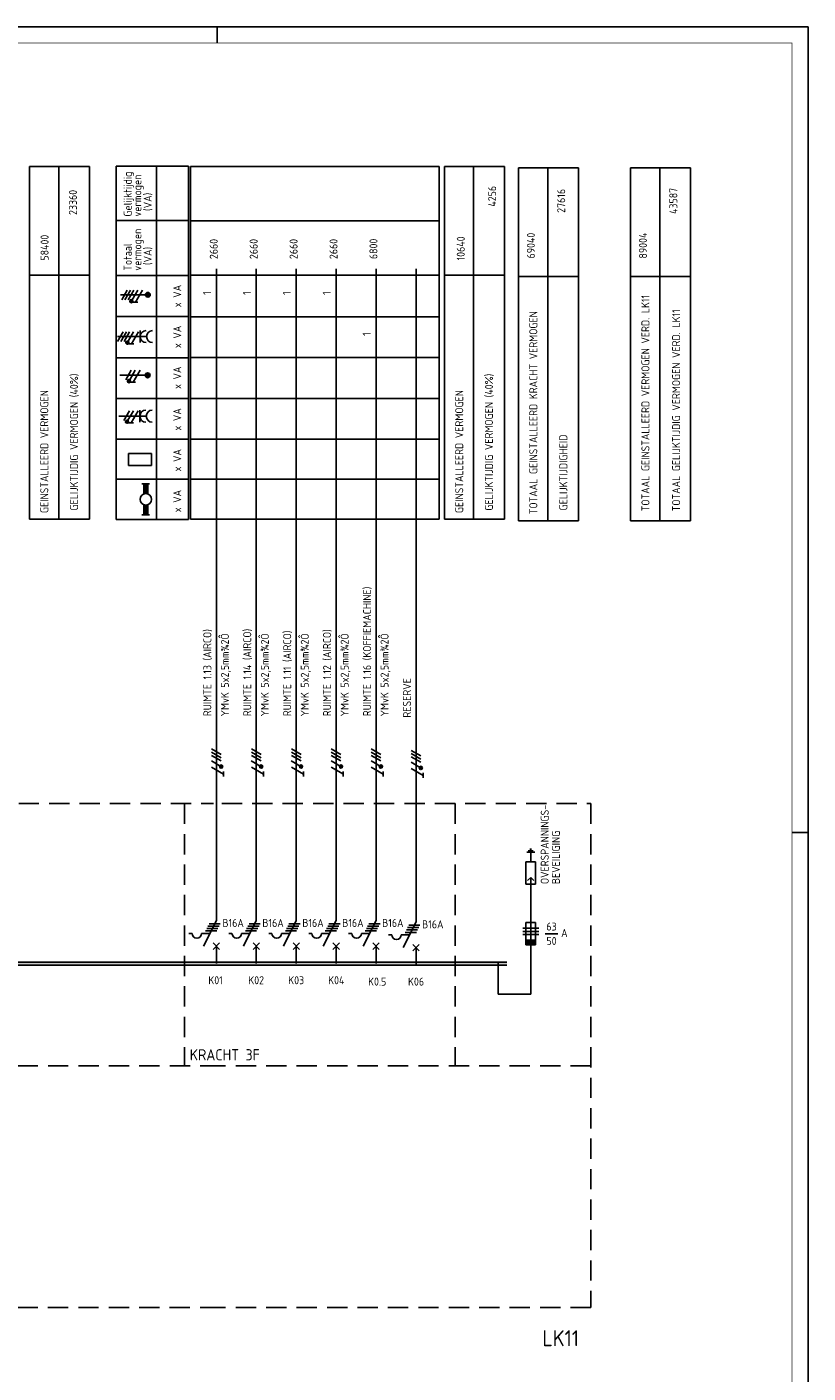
# Model space of a CAD drawing. Header units: millimetres. Extents: x 16 to 1205, y -16 to 825.
# Tile 8 of 8: x 960 to 1205, y 404 to 825. Entities that reach past the tile are written whole.
import ezdxf
from ezdxf.enums import TextEntityAlignment as Align

# ---------------------------------------------------------------- set-up
doc = ezdxf.new("R2010")
doc.units = ezdxf.units.MM
doc.linetypes.add('HIDDEN', pattern=[9.525, 6.35, -3.175])
for name, color, linetype in [('1', 7, 'CONTINUOUS'), ('40', 1, 'CONTINUOUS'), ('70', 1, 'CONTINUOUS'), ('71', 2, 'CONTINUOUS'), ('73', 4, 'CONTINUOUS'), ('EL$2B---_KADER', 4, 'CONTINUOUS'), ('LIJN018', 210, 'CONTINUOUS'), ('LIJN025', 10, 'CONTINUOUS'), ('LIJN035', 50, 'CONTINUOUS'), ('LIJN050', 90, 'CONTINUOUS'), ('TEKST25', 10, 'CONTINUOUS'), ('TEKST35', 50, 'CONTINUOUS'), ('TEKST50', 90, 'CONTINUOUS')]:
    doc.layers.add(name, color=color, linetype=linetype)
doc.styles.add('5_0', font='iso.shx')
doc.styles.add('ISO', font='ISO.SHX')
doc.styles.add('NEN', font='iso.shx')
doc.styles.add('ROMAND', font='romand')

# ---------------------------------------------------------------- blocks, each defined once
blk = doc.blocks.new('A0')
at = {"layer": 'LIJN025'}
for p, q in [((1004, 836), (1004, 841)), ((1184, 589), (1189, 589))]:
    blk.add_line(p, q, dxfattribs=at)
blk.add_lwpolyline([(1189, 841), (1189, 0), (0, 0), (0, 841)], close=True, dxfattribs=at)
at = {"layer": 'LIJN050', "const_width": 0.2}
blk.add_lwpolyline([(1184, 836), (25, 836), (25, 5), (1184, 5)], close=True, dxfattribs=at)
at = {"layer": 'TEKST25', "style": 'ROMAND', "width": 2.899115}
blk.add_attdef('STATUS', text='', height=2.5, dxfattribs=at).set_placement((1143, 71.5), (1182, 71.5), align=Align.FIT)
at = {"layer": 'TEKST25', "style": 'ISO'}
for tag, p in [('E', (1144.25, 66)), ('NAAM-E', (1155.75, 66)), ('DATUM-E', (1174, 66)), ('D', (1144.25, 61)), ('NAAM-D', (1155.75, 61)), ('DATUM-D', (1174, 61)), ('C', (1144.25, 56)), ('NAAM-C', (1155.75, 56)), ('DATUM-C', (1174, 56)), ('B', (1144.25, 51)), ('NAAM-B', (1155.75, 51)), ('DATUM-B', (1174, 51)), ('A', (1144.25, 46)), ('NAAM-A', (1155.75, 46)), ('DATUM-A', (1174, 46))]:
    blk.add_attdef(tag, text='', height=2.5, dxfattribs=at).set_placement(p, align=Align.CENTER)
for tag, p in [('DATUM', (1021.75, 36.25)), ('SCHAAL', (1057, 36.25)), ('GETEKEND', (1087.25, 36.25)), ('GECONTOL.', (1122, 36.25)), ('FORMAAT', (1152.25, 28.25))]:
    blk.add_attdef(tag, p, '', height=2.5, dxfattribs=at)
at = {"layer": 'TEKST35', "style": 'ISO'}
for tag, p in [('PROJECT', (1023.5, 72.5)), ('PLAATS', (1023.5, 63.5)), ('INSTALLATIE-REGEL1', (1023.5, 52.5)), ('INSTALLATIE-REGEL2', (1023.5, 43.5))]:
    blk.add_attdef(tag, p, '', height=4, dxfattribs=at)
blk.add_attdef('PROJ.NR.', text='', height=4, dxfattribs=at).set_placement((1170, 23), align=Align.CENTER)
at = {"layer": 'TEKST50', "style": 'ISO'}
blk.add_attdef('FILE-NAAM', text='', height=5, dxfattribs=at).set_placement((1162.5, 7.5), align=Align.CENTER)

msp = doc.modelspace()

# ---------------------------------------------------------------- linework, layer by layer
at = {"layer": '1', "color": 1}
for p, q in [((1021.03, 597.63), (1018, 599.38)), ((1021.03, 596.63), (1018, 598.38)), ((1033.53, 597.63), (1030.5, 599.38)), ((1033.53, 596.63), (1030.5, 598.38)), ((1046.03, 597.63), (1043, 599.38)), ((1046.03, 596.63), (1043, 598.38)), ((1058.53, 597.63), (1055.5, 599.38)), ((1058.53, 596.63), (1055.5, 598.38)), ((1071.03, 597.63), (1068, 599.38)), ((1071.03, 596.63), (1068, 598.38)), ((1083.53, 597.2), (1080.5, 598.95)), ((1020.96, 593.91), (1017.97, 595.63)), ((1021.03, 595.63), (1018, 597.38)), ((1033.46, 593.91), (1030.47, 595.63)), ((1033.53, 595.63), (1030.5, 597.38)), ((1045.96, 593.91), (1042.97, 595.63)), ((1046.03, 595.63), (1043, 597.38)), ((1058.46, 593.91), (1055.47, 595.63)), ((1058.53, 595.63), (1055.5, 597.38)), ((1070.96, 593.91), (1067.97, 595.63)), ((1071.03, 595.63), (1068, 597.38)), ((1083.46, 593.48), (1080.47, 595.2)), ((1083.53, 596.2), (1080.5, 597.95)), ((1083.53, 595.2), (1080.5, 596.95)), ((1021.78, 591.47), (1018, 593.66)), ((1034.28, 591.47), (1030.5, 593.66)), ((1046.78, 591.47), (1043, 593.66)), ((1059.28, 591.47), (1055.5, 593.66)), ((1071.78, 591.47), (1068, 593.66)), ((1084.28, 591.04), (1080.5, 593.23)), ((1115.42, 543.31), (1120.42, 543.31)), ((1120.42, 543.31), (1115.42, 543.31)), ((1115.42, 542.31), (1120.42, 542.31)), ((1115.42, 541.31), (1120.42, 541.31))]:
    msp.add_line(p, q, dxfattribs=at)
at = {"layer": '1', "color": 2}
for p, q in [((1116.42, 557.06), (1116.42, 564.06)), ((1116.42, 564.06), (1119.42, 564.06)), ((1119.42, 564.06), (1119.42, 557.06)), ((1116.42, 557.06), (1119.42, 557.06)), ((1015.5, 537.69), (1019.52, 545.73)), ((1028, 537.69), (1032.02, 545.73)), ((1040.5, 537.69), (1044.52, 545.73)), ((1053, 537.69), (1057.02, 545.73)), ((1065.5, 537.69), (1069.52, 545.73)), ((1078, 537.26), (1082.02, 545.3)), ((1116.42, 545.06), (1119.42, 545.06)), ((1116.42, 538.06), (1116.42, 545.06)), ((1119.42, 545.06), (1119.42, 538.06)), ((1010.92, 541.69), (1011.92, 541.69)), ((1014.92, 541.69), (1017.5, 541.69)), ((1023.42, 541.69), (1024.42, 541.69)), ((1027.42, 541.69), (1030, 541.69)), ((1035.92, 541.69), (1036.92, 541.69)), ((1039.92, 541.69), (1042.5, 541.69)), ((1048.42, 541.69), (1049.42, 541.69)), ((1052.42, 541.69), (1055, 541.69)), ((1060.92, 541.69), (1061.92, 541.69)), ((1064.92, 541.69), (1067.5, 541.69)), ((1073.42, 541.26), (1074.42, 541.26)), ((1077.42, 541.26), (1080, 541.26)), ((1119.42, 539.56), (1116.42, 539.56)), ((1119.42, 539.31), (1116.42, 539.31)), ((1119.42, 539.06), (1116.42, 539.06)), ((1119.42, 538.81), (1116.42, 538.81)), ((1119.42, 538.56), (1116.42, 538.56)), ((1119.42, 538.31), (1116.42, 538.31)), ((1119.42, 538.06), (1116.42, 538.06))]:
    msp.add_line(p, q, dxfattribs=at)
at = {"layer": '1', "color": 1}
for centre in [(1021.03, 593.88), (1033.53, 593.88), (1046.03, 593.88), (1058.53, 593.88), (1071.03, 593.88), (1083.53, 593.45)]:
    msp.add_circle(centre, 0.5, dxfattribs=at)
at = {"layer": '1', "color": 2}
for centre in [(1013.42, 541.69), (1025.92, 541.69), (1038.42, 541.69), (1050.92, 541.69), (1063.42, 541.69), (1075.92, 541.26)]:
    msp.add_arc(centre, 1.5, 180, 0, dxfattribs=at)
at = {"layer": '70'}
for p, q in [((1021.77, 590.76), (1021.77, 592.31)), ((1034.27, 590.76), (1034.27, 592.31)), ((1046.77, 590.76), (1046.77, 592.31)), ((1059.27, 590.76), (1059.27, 592.31)), ((1071.77, 590.76), (1071.77, 592.31)), ((1084.27, 590.33), (1084.27, 591.88)), ((1119.17, 567.06), (1116.67, 567.06)), ((1118.67, 567.56), (1117.17, 567.56)), ((1118.17, 568.06), (1117.67, 568.06)), ((1117.92, 567.06), (1117.92, 564.06)), ((1016.88, 543.94), (1020.38, 543.94)), ((1017.25, 544.69), (1020.75, 544.69)), ((1029.38, 543.94), (1032.88, 543.94)), ((1029.75, 544.69), (1033.25, 544.69)), ((1041.88, 543.94), (1045.38, 543.94)), ((1042.25, 544.69), (1045.75, 544.69)), ((1054.38, 543.94), (1057.88, 543.94)), ((1054.75, 544.69), (1058.25, 544.69)), ((1066.88, 543.94), (1070.38, 543.94)), ((1067.25, 544.69), (1070.75, 544.69)), ((1079.38, 543.51), (1082.88, 543.51)), ((1079.75, 544.26), (1083.25, 544.26)), ((1016.13, 542.44), (1019.63, 542.44)), ((1016.5, 543.19), (1020, 543.19)), ((1028.63, 542.44), (1032.13, 542.44)), ((1029, 543.19), (1032.5, 543.19)), ((1041.13, 542.44), (1044.63, 542.44)), ((1041.5, 543.19), (1045, 543.19)), ((1053.63, 542.44), (1057.13, 542.44)), ((1054, 543.19), (1057.5, 543.19)), ((1066.13, 542.44), (1069.63, 542.44)), ((1066.5, 543.19), (1070, 543.19)), ((1078.63, 542.01), (1082.13, 542.01)), ((1079, 542.76), (1082.5, 542.76)), ((1122.44, 541.57), (1126.44, 541.57))]:
    msp.add_line(p, q, dxfattribs=at)
at = {"layer": '70', "const_width": 0.5}
for points in [[(1021.03, 594.13, 1), (1021.03, 593.63, 1)], [(1033.53, 594.13, 1), (1033.53, 593.63, 1)], [(1046.03, 594.13, 1), (1046.03, 593.63, 1)], [(1058.53, 594.13, 1), (1058.53, 593.63, 1)], [(1071.03, 594.13, 1), (1071.03, 593.63, 1)], [(1083.53, 593.7, 1), (1083.53, 593.2, 1)]]:
    msp.add_lwpolyline(points, format="xyb", close=True, dxfattribs=at)
at = {"layer": '71'}
for p, q in [((1116.95, 558.21), (1117.95, 559.21)), ((1118.95, 558.21), (1117.95, 559.21)), ((1117.96, 522.64), (1117.96, 559.2)), ((1018.52, 536.69), (1020.52, 538.69)), ((1020.52, 536.69), (1018.52, 538.69)), ((1031.02, 536.69), (1033.02, 538.69)), ((1033.02, 536.69), (1031.02, 538.69)), ((1043.52, 536.69), (1045.52, 538.69)), ((1045.52, 536.69), (1043.52, 538.69)), ((1058.02, 536.69), (1056.02, 538.69)), ((1056.02, 536.69), (1058.02, 538.69)), ((1068.52, 536.69), (1070.52, 538.69)), ((1070.52, 536.69), (1068.52, 538.69)), ((1081.02, 536.26), (1083.02, 538.26)), ((1083.02, 536.26), (1081.02, 538.26)), ((1107.77, 522.64), (1107.77, 532.64))]:
    msp.add_line(p, q, dxfattribs=at)
at = {"layer": '73'}
for p, q in [((161.04, 532.71), (1000.92, 532.71)), ((161.04, 531.71), (1000.92, 531.71)), ((270.61, 532.71), (1110.49, 532.71)), ((270.61, 531.71), (1110.49, 531.71))]:
    msp.add_line(p, q, dxfattribs=at)
for points in [[(1000.92, 531.71), (1000.92, 532.71), (161.04, 531.71), (161.04, 532.71)], [(1110.49, 531.71), (1110.49, 532.71), (270.61, 531.71), (270.61, 532.71)]]:
    msp.add_solid(points, dxfattribs=at)
at = {"layer": 'LIJN018', "color": 9, "linetype": 'Continuous'}
for p, q in [((988.11, 671.19), (988.11, 781.66)), ((988.11, 781.66), (1010.78, 781.66)), ((1000.78, 671.19), (1000.78, 781.66)), ((1010.78, 671.19), (1010.78, 781.66)), ((1011.38, 671.22), (1011.38, 781.57)), ((1011.38, 781.57), (1089.32, 781.57)), ((988.11, 764.74), (1010.78, 764.74)), ((1011.38, 764.57), (1089.32, 764.57)), ((988.11, 747.51), (1010.78, 747.51)), ((1011.38, 747.6), (1089.32, 747.6)), ((997.58, 741.47), (989.5, 741.47)), ((991.65, 742.9), (989.9, 739.87)), ((992.65, 742.9), (990.9, 739.87)), ((993.65, 742.9), (991.9, 739.87)), ((994.9, 742.9), (993.17, 739.92)), ((996.4, 742.9), (994.21, 739.12)), ((994.99, 739.12), (993.44, 739.12)), ((988.11, 734.62), (1010.78, 734.62)), ((1011.38, 734.6), (1089.32, 734.6)), ((990.38, 729.9), (988.63, 726.87)), ((991.38, 729.9), (989.63, 726.87)), ((992.38, 729.9), (990.63, 726.87)), ((993.63, 729.9), (991.9, 726.92)), ((995.13, 729.9), (992.94, 726.12)), ((995.68, 726.5), (995.68, 730.26)), ((988.59, 728.38), (997.68, 728.38)), ((993.72, 726.12), (992.17, 726.12)), ((988.11, 721.76), (1010.78, 721.76)), ((1011.38, 721.82), (1089.32, 721.82)), ((997.52, 716.27), (989.32, 716.27)), ((992.89, 717.89), (991.14, 714.86)), ((994.14, 717.89), (992.42, 714.9)), ((995.64, 717.89), (993.45, 714.1)), ((994.23, 714.1), (992.68, 714.1)), ((988.11, 709.04), (1010.78, 709.04)), ((1011.38, 709.02), (1089.32, 709.02)), ((988.99, 703.49), (997.59, 703.49)), ((992.29, 705.19), (990.54, 702.16)), ((993.54, 705.19), (991.82, 702.2)), ((995.04, 705.19), (992.85, 701.4)), ((995.59, 701.61), (995.59, 705.36)), ((993.63, 701.4), (992.08, 701.4)), ((988.11, 696.27), (1010.78, 696.27)), ((1011.38, 696.32), (1089.32, 696.32)), ((992.05, 688.04), (992.05, 691.8)), ((992.05, 691.8), (999.24, 691.8)), ((999.24, 688.04), (999.24, 691.8)), ((992.05, 688.04), (999.24, 688.04)), ((988.11, 683.83), (1010.78, 683.83)), ((996.23, 682.27), (998.63, 682.27)), ((996.83, 679.16), (996.83, 682.27)), ((998.03, 679.16), (998.03, 682.27)), ((1011.38, 683.82), (1089.32, 683.82)), ((996.83, 675.77), (996.83, 672.67)), ((998.03, 675.77), (998.03, 672.67)), ((988.11, 671.19), (1010.78, 671.19)), ((998.63, 672.67), (996.23, 672.67)), ((1011.38, 671.22), (1089.32, 671.22))]:
    msp.add_line(p, q, dxfattribs=at)
at = {"layer": 'LIJN018', "color": 9}
msp.add_line((1089.32, 671.22), (1089.32, 781.57), dxfattribs=at)
at = {"layer": 'LIJN018', "color": 9, "linetype": 'Continuous', "const_width": 0.5}
for points in [[(992.68, 739.48, 1), (993.18, 739.48, 1)], [(991.41, 726.48, 1), (991.91, 726.48, 1)], [(991.92, 714.46, 1), (992.42, 714.46, 1)], [(991.32, 701.76, 1), (991.82, 701.76, 1)]]:
    msp.add_lwpolyline(points, format="xyb", close=True, dxfattribs=at)
at = {"layer": 'LIJN018', "color": 9, "linetype": 'Continuous'}
for centre, radius in [((998.08, 741.47), 0.75), ((998.08, 741.47), 0.5), ((998.08, 741.47), 0.25), ((992.93, 739.48), 0.5), ((991.66, 726.48), 0.5), ((998.02, 716.27), 0.75), ((998.02, 716.27), 0.5), ((998.02, 716.27), 0.25), ((992.17, 714.46), 0.5), ((991.57, 701.76), 0.5), ((997.43, 677.47), 1.8)]:
    msp.add_circle(centre, radius, dxfattribs=at)
for centre in [(997.56, 728.38), (999.56, 728.38), (997.47, 703.49), (999.47, 703.49)]:
    msp.add_arc(centre, 1.88, 90, 270, dxfattribs=at)
for points in [[(996.83, 679.27), (998.03, 679.27), (996.83, 682.27), (998.03, 682.27)], [(996.83, 679.27), (996.83, 679.21), (997.43, 679.27)], [(998.03, 679.21), (998.03, 679.27), (997.49, 679.27)], [(996.83, 675.67), (996.83, 675.73), (997.37, 675.67)], [(996.83, 672.67), (998.03, 672.67), (996.83, 675.67), (998.03, 675.67)], [(998.03, 675.67), (998.03, 675.73), (997.49, 675.67)]]:
    msp.add_solid(points, dxfattribs=at)
at = {"layer": 'LIJN025', "linetype": 'Continuous'}
for p, q in [((961.01, 671.29), (961.01, 781.6)), ((961.01, 781.6), (979.8, 781.6)), ((970.18, 671.29), (970.18, 781.44)), ((979.8, 671.29), (979.8, 781.6)), ((1090.9, 671.29), (1090.9, 781.6)), ((1090.9, 781.6), (1109.69, 781.6)), ((1100.06, 671.29), (1100.06, 781.44)), ((1109.69, 671.29), (1109.69, 781.6)), ((1114.08, 670.77), (1114.08, 781.18)), ((1114.08, 781.18), (1132.87, 781.18)), ((1123.25, 670.77), (1123.25, 781.02)), ((1132.87, 670.77), (1132.87, 781.18)), ((1149.17, 670.77), (1149.17, 781.18)), ((1149.17, 781.18), (1167.96, 781.18)), ((1158.34, 670.77), (1158.34, 781.02)), ((1167.96, 670.77), (1167.96, 781.18)), ((961.01, 747.6), (979.8, 747.6)), ((1090.9, 747.6), (1109.69, 747.6)), ((1114.08, 747.18), (1132.87, 747.18)), ((1149.17, 747.18), (1167.96, 747.18))]:
    msp.add_line(p, q, dxfattribs=at)
at = {"layer": 'LIJN025'}
for p, q in [((961.01, 671.29), (979.8, 671.29)), ((1090.9, 671.29), (1109.69, 671.29)), ((1114.08, 670.77), (1132.87, 670.77)), ((1149.17, 670.77), (1167.96, 670.77))]:
    msp.add_line(p, q, dxfattribs=at)
at = {"layer": 'LIJN025', "linetype": 'HIDDEN'}
for p, q in [((109.93, 582.28), (1018.65, 582.28)), ((1009.52, 582.28), (1009.52, 500.28)), ((1021.23, 582.28), (1136.73, 582.28)), ((1094.27, 582.28), (1094.27, 500.28)), ((1136.73, 582.28), (1136.73, 424.62)), ((1020.8, 500.28), (82.59, 500.28)), ((1136.73, 500.28), (1020.8, 500.28)), ((1020.77, 424.62), (57.37, 424.62)), ((1136.73, 424.62), (1020.77, 424.62))]:
    msp.add_line(p, q, dxfattribs=at)
at = {"layer": 'LIJN035'}
for p, q in [((1019.52, 545.73), (1019.52, 749.53)), ((1032.02, 545.73), (1032.02, 749.53)), ((1044.52, 545.73), (1044.52, 749.53)), ((1057.02, 545.73), (1057.02, 749.53)), ((1069.52, 545.73), (1069.52, 749.53)), ((1082.02, 545.3), (1082.02, 749.53)), ((1019.52, 532.28), (1019.52, 537.78)), ((1032.02, 532.28), (1032.02, 537.78)), ((1044.52, 532.28), (1044.52, 537.78)), ((1057.02, 532.28), (1057.02, 537.78)), ((1069.52, 532.28), (1069.52, 537.78)), ((1082.02, 531.85), (1082.02, 537.35)), ((1107.77, 522.64), (1117.96, 522.64))]:
    msp.add_line(p, q, dxfattribs=at)

# ---------------------------------------------------------------- block references
at = {"layer": 'EL$2B---_KADER'}
msp.add_blockref('A0', (15.75, -15.75), dxfattribs=at)

# ---------------------------------------------------------------- texts
at = {"layer": '40', "style": 'NEN'}
for s, p in [('23360', (975.88, 770.35)), ('4256', (1107.11, 772.27)), ('27616', (1128.72, 770.83)), ('43587', (1163.81, 770.83)), ('58400', (967.01, 756.2)), ('10640', (1097.28, 755.96)), ('69040', (1119.21, 756.85)), ('89004', (1154.3, 756.85)), ('TOTAAL GEINSTALLEERD VERMOGEN VERD. LK11', (1155.08, 707.58)), ('TOTAAL GELIJKTIJDIG VERMOGEN VERD. LK11', (1164.7, 705.32)), ('TOTAAL GEINSTALLEERD KRACHT VERMOGEN', (1119.99, 704.57)), ('GELIJKTIJDIG VERMOGEN (40%)', (976.21, 695.4)), ('GELIJKTIJDIG VERMOGEN (40%)', (1106.1, 695.35)), ('GEINSTALLEERD VERMOGEN', (966.92, 692.41)), ('GEINSTALLEERD VERMOGEN', (1096.8, 692.41)), ('GELIJKTIJDIGHEID ', (1129.38, 686.57))]:
    msp.add_text(s, height=2.5, rotation=90, dxfattribs=at).set_placement(p, align=Align.CENTER)
for s, p in [('2660', (1019.95, 752.62)), ('2660', (1032.45, 752.62)), ('2660', (1044.95, 752.62)), ('2660', (1057.45, 752.62)), ('6800', (1069.95, 752.62)), ('1', (1017.86, 741.4)), ('1', (1030.35, 741.4)), ('1', (1042.84, 741.4)), ('1', (1055.34, 741.4)), ('1', (1067.84, 728.62)), ('RUIMTE 1.16 (KOFFIEMACHINE)', (1067.95, 609.62)), ('RUIMTE 1.13 (AIRCO)', (1017.95, 609.62)), (' YMvK 5x2,5mm¾2Ô', (1023.45, 608.12)), ('RUIMTE 1.14 (AIRCO)', (1030.45, 609.62)), (' YMvK 5x2,5mm¾2Ô', (1035.95, 608.12)), ('RUIMTE 1.11 (AIRCO)', (1042.95, 609.62)), (' YMvK 5x2,5mm¾2Ô', (1048.45, 608.12)), ('RUIMTE 1.12 (AIRCO)', (1055.43, 609.62)), (' YMvK 5x2,5mm¾2Ô', (1060.93, 608.12)), (' YMvK 5x2,5mm¾2Ô', (1073.43, 608.12)), ('RESERVE', (1080.45, 609.19)), ('OVERSPANNINGS-', (1123.56, 557.11)), ('BEVEILIGING', (1127.06, 557.11))]:
    msp.add_text(s, height=2.5, rotation=90, dxfattribs=at).set_placement(p)
for s, p in [('B16A', (1021.43, 543.7)), ('B16A', (1033.93, 543.7)), ('B16A', (1046.43, 543.7)), ('B16A', (1058.93, 543.7)), ('B16A', (1071.43, 543.7)), ('B16A', (1083.93, 543.27)), ('A', (1127.44, 540.57))]:
    msp.add_text(s, height=2.5, dxfattribs=at).set_placement(p)
for s, p in [('63', (1124.44, 542.57)), ('50', (1124.44, 538.07))]:
    msp.add_text(s, height=2.5, dxfattribs=at).set_placement(p, align=Align.CENTER)
at = {"layer": 'LIJN018', "color": 9, "linetype": 'Continuous', "style": 'NEN'}
for s, p in [('Gelijktijdig', (993.03, 765.91)), ('vermogen', (996.03, 765.91)), ('(VA)', (999.28, 767.66)), ('vermogen', (996.03, 748.99)), ('Totaal', (993.03, 748.99)), ('(VA)', (999.28, 750.74)), ('x VA', (1008.53, 737.56)), ('x VA', (1008.53, 724.78)), ('x VA', (1008.53, 712)), ('x VA', (1008.53, 698.98)), ('x VA', (1008.53, 686.2)), ('x VA', (1008.53, 673.42))]:
    msp.add_text(s, height=2.5, rotation=90, dxfattribs=at).set_placement(p)
at = {"layer": 'TEKST25', "style": '5_0'}
for s, p in [('K01', (1017.02, 525.78)), ('K02', (1029.52, 525.78)), ('K03', (1042.02, 525.78)), ('K04', (1054.52, 525.78)), ('K0.5', (1067.02, 525.35)), ('K06', (1079.52, 525.35))]:
    msp.add_text(s, height=2.5, dxfattribs=at).set_placement(p)
at = {"layer": 'TEKST35', "linetype": 'HIDDEN', "style": 'ISO'}
msp.add_text('KRACHT 3F', height=3.5, dxfattribs=at).set_placement((1011.19, 501.97))
at = {"layer": 'TEKST50', "linetype": 'HIDDEN', "style": 'ISO'}
msp.add_text('LK11', height=5, dxfattribs=at).set_placement((1121.6, 412.55))

doc.saveas('drawing.dxf')
